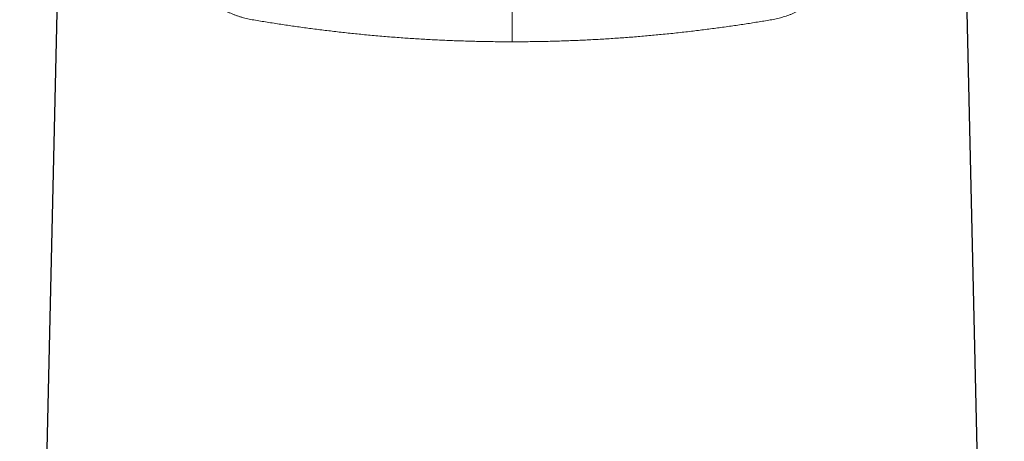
# Model space of a CAD drawing. Header units: millimetres. Extents: x 8 to 599, y 12 to 435.
# Tile 18 of 26: x 281 to 341, y 362 to 388. Entities that reach past the tile are written whole.
import ezdxf

# ---------------------------------------------------------------- set-up
doc = ezdxf.new("R2010")
doc.units = ezdxf.units.MM

msp = doc.modelspace()

# ---------------------------------------------------------------- linework, layer by layer
at = {"color": 7, "linetype": 'Continuous', "lineweight": 30}
for p, q in [((284.495, 430.636), (281.256, 289.004)), ((341.229, 289.004), (337.991, 430.636))]:
    msp.add_line(p, q, dxfattribs=at)
at = {"color": 8, "linetype": 'Continuous', "lineweight": 0}
for points, knots in [([(295.414, 387.677), (295.354, 387.687), (295.234, 387.709), (295.055, 387.749), (294.879, 387.794), (294.704, 387.845), (294.531, 387.901), (294.36, 387.962), (294.191, 388.029), (294.024, 388.102), (293.859, 388.179), (293.693, 388.263), (293.525, 388.355), (293.356, 388.455), (293.191, 388.56), (293.028, 388.671), (292.862, 388.791), (292.695, 388.922), (292.525, 389.063), (292.36, 389.211), (292.199, 389.365), (292.041, 389.526), (291.886, 389.695), (291.735, 389.871), (291.588, 390.053), (291.446, 390.242), (291.316, 390.427), (291.198, 390.607), (291.089, 390.782), (290.985, 390.961), (290.882, 391.148), (290.782, 391.343), (290.684, 391.547), (290.591, 391.755), (290.509, 391.954), (290.436, 392.144), (290.372, 392.323), (290.312, 392.504), (290.255, 392.688), (290.2, 392.879), (290.149, 393.077), (290.101, 393.283), (290.057, 393.491), (290.018, 393.701), (289.984, 393.915), (289.954, 394.132), (289.929, 394.349), (289.911, 394.558), (289.897, 394.757), (289.888, 394.946), (289.883, 395.135), (289.883, 395.261), (289.883, 395.324)], [0, 0, 0, 0, 0.019331, 0.038673, 0.058018, 0.07736, 0.096692, 0.116018, 0.135355, 0.154695, 0.174032, 0.193359, 0.214091, 0.234834, 0.255581, 0.276325, 0.297057, 0.320006, 0.34297, 0.365939, 0.388903, 0.411852, 0.435333, 0.458832, 0.482336, 0.505833, 0.529313, 0.549313, 0.569322, 0.58933, 0.60933, 0.630655, 0.651992, 0.673327, 0.694651, 0.712045, 0.729452, 0.746862, 0.764267, 0.781661, 0.800462, 0.819274, 0.838085, 0.856885, 0.876071, 0.895269, 0.914467, 0.933653, 0.950235, 0.966826, 0.983417, 1, 1, 1, 1]), ([(332.603, 395.324), (332.603, 395.261), (332.603, 395.134), (332.597, 394.943), (332.588, 394.753), (332.575, 394.562), (332.558, 394.371), (332.537, 394.178), (332.512, 393.984), (332.483, 393.791), (332.449, 393.599), (332.41, 393.399), (332.364, 393.19), (332.31, 392.973), (332.252, 392.759), (332.188, 392.546), (332.118, 392.335), (332.043, 392.126), (331.963, 391.92), (331.881, 391.724), (331.797, 391.536), (331.711, 391.358), (331.622, 391.182), (331.529, 391.011), (331.433, 390.842), (331.333, 390.678), (331.229, 390.517), (331.121, 390.357), (331.007, 390.199), (330.888, 390.042), (330.766, 389.889), (330.631, 389.731), (330.484, 389.567), (330.323, 389.4), (330.157, 389.24), (329.987, 389.086), (329.812, 388.939), (329.634, 388.799), (329.451, 388.665), (329.273, 388.546), (329.102, 388.438), (328.937, 388.342), (328.769, 388.251), (328.599, 388.166), (328.431, 388.088), (328.265, 388.017), (328.101, 387.953), (327.935, 387.894), (327.767, 387.84), (327.596, 387.791), (327.423, 387.747), (327.248, 387.708), (327.131, 387.687), (327.072, 387.677)], [0, 0, 0, 0, 0.016699, 0.033411, 0.050127, 0.066839, 0.083538, 0.100681, 0.117837, 0.134999, 0.152156, 0.1693, 0.18923, 0.209173, 0.229118, 0.249049, 0.269382, 0.289727, 0.310073, 0.330408, 0.349094, 0.367789, 0.386483, 0.40517, 0.423852, 0.44254, 0.461228, 0.47991, 0.499535, 0.519167, 0.5388, 0.558425, 0.582164, 0.605914, 0.629664, 0.653404, 0.677141, 0.700889, 0.724637, 0.748374, 0.768573, 0.788782, 0.808995, 0.829203, 0.849402, 0.868125, 0.886854, 0.905583, 0.924306, 0.943227, 0.962153, 0.98108, 1, 1, 1, 1]), ([(311.243, 386.33), (311.243, 386.397), (311.243, 386.531), (311.243, 386.731), (311.243, 386.93), (311.243, 387.128), (311.243, 387.324), (311.243, 387.514), (311.243, 387.699), (311.243, 387.878), (311.243, 388.055), (311.243, 388.23), (311.243, 388.405), (311.243, 388.582), (311.243, 388.758), (311.243, 388.931), (311.243, 389.078), (311.243, 389.165), (311.243, 389.197)], [0, 0, 0, 0, 0.065342, 0.130684, 0.196026, 0.261368, 0.32671, 0.392052, 0.45366, 0.515269, 0.576877, 0.638486, 0.700094, 0.765436, 0.830778, 0.89612, 0.961462, 1, 1, 1, 1]), ([(311.243, 386.33), (311.091, 386.33), (310.788, 386.331), (310.333, 386.334), (309.878, 386.34), (309.423, 386.348), (308.969, 386.357), (308.516, 386.37), (308.063, 386.384), (307.612, 386.4), (307.161, 386.419), (306.712, 386.44), (306.263, 386.463), (305.816, 386.488), (305.371, 386.515), (304.927, 386.544), (304.475, 386.575), (304.013, 386.61), (303.543, 386.648), (303.075, 386.688), (302.61, 386.73), (302.154, 386.773), (301.707, 386.818), (301.268, 386.864), (300.832, 386.912), (300.399, 386.961), (299.97, 387.012), (299.543, 387.065), (299.12, 387.119), (298.701, 387.175), (298.285, 387.232), (297.873, 387.29), (297.465, 387.35), (297.054, 387.411), (296.642, 387.475), (296.227, 387.541), (295.817, 387.608), (295.548, 387.654), (295.414, 387.677)], [0, 0, 0, 0, 0.026967, 0.05394, 0.080914, 0.107887, 0.134854, 0.16182, 0.188793, 0.215767, 0.24274, 0.269707, 0.296673, 0.323646, 0.35062, 0.377592, 0.404559, 0.433509, 0.462467, 0.491426, 0.520384, 0.549334, 0.577166, 0.605002, 0.632838, 0.66067, 0.688502, 0.716338, 0.744174, 0.772006, 0.799837, 0.827673, 0.855509, 0.883341, 0.912503, 0.94167, 0.970837, 1, 1, 1, 1]), ([(327.072, 387.677), (326.944, 387.655), (326.687, 387.611), (326.296, 387.547), (325.901, 387.484), (325.502, 387.422), (325.098, 387.361), (324.691, 387.301), (324.28, 387.243), (323.864, 387.185), (323.446, 387.129), (323.023, 387.075), (322.598, 387.022), (322.162, 386.97), (321.716, 386.919), (321.259, 386.868), (320.8, 386.82), (320.349, 386.775), (319.907, 386.733), (319.474, 386.693), (319.039, 386.656), (318.601, 386.62), (318.162, 386.587), (317.721, 386.555), (317.278, 386.525), (316.833, 386.497), (316.387, 386.472), (315.939, 386.448), (315.49, 386.426), (315.039, 386.407), (314.588, 386.39), (314.136, 386.375), (313.672, 386.361), (313.196, 386.35), (312.708, 386.341), (312.22, 386.335), (311.731, 386.331), (311.406, 386.33), (311.243, 386.33)], [0, 0, 0, 0, 0.027834, 0.055671, 0.083509, 0.111343, 0.139177, 0.167015, 0.194852, 0.222686, 0.25052, 0.278358, 0.306196, 0.33403, 0.363187, 0.392348, 0.421509, 0.450666, 0.477635, 0.504611, 0.531588, 0.558563, 0.585533, 0.612503, 0.639478, 0.666456, 0.693431, 0.720401, 0.747371, 0.774347, 0.801324, 0.8283, 0.85527, 0.884212, 0.91316, 0.94211, 0.971059, 1, 1, 1, 1])]:
    msp.add_open_spline(points, degree=3, knots=knots, dxfattribs=at)

doc.saveas('drawing.dxf')
